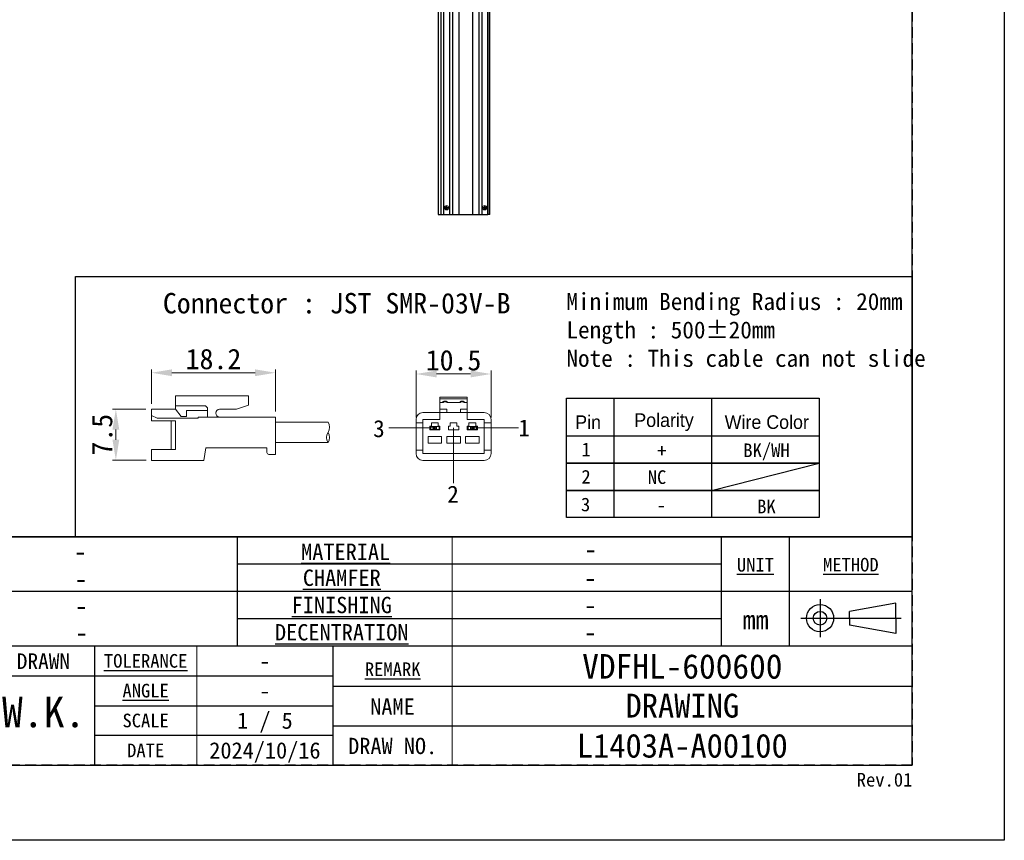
# Model space of a CAD drawing. Header units: millimetres. Extents: x 0 to 420, y 0 to 297.
# Tile 4 of 10: x 276 to 420, y 0 to 120. Entities that reach past the tile are written whole.
import ezdxf
from ezdxf.enums import TextEntityAlignment as Align

# ---------------------------------------------------------------- set-up
doc = ezdxf.new("R2010")
doc.units = ezdxf.units.MM
doc.header["$LTSCALE"] = 0.25
doc.linetypes.add('HIDDEN', pattern=[9.525, 6.35, -3.175])
for name, color, linetype, lineweight in [('BASE', 7, 'Continuous', 25), ('C-SIDE COVER', 7, 'Continuous', 25), ('CABLE 3P', 7, 'Continuous', 20), ('DIMENSION', 6, 'Continuous', 15), ('MXB7785', 7, 'Continuous', 20), ('TXT1', 5, 'Continuous', 20)]:
    doc.layers.add(name, color=color, linetype=linetype, lineweight=lineweight)
doc.layers.add('FORM', color=252, linetype='Continuous')
doc.layers.add('PAPER', color=254, linetype='Continuous', plot=False)
doc.styles.add('(TNK)aSS', font='txt', dxfattribs={"width": 0.75, "oblique": 15, "height": 3.5})
doc.styles.get("Standard").update_dxf_attribs({"font": 'arial.ttf'})
doc.styles.add('takachi1', font='msgothic.ttc', dxfattribs={"height": 2.5})
doc.styles.add('VS Standard', font='msgothic.ttc', dxfattribs={"height": 3})
doc.styles.add('VS Standard(小)', font='msgothic.ttc', dxfattribs={"height": 2.4})
doc.dimstyles.new('TMIZO', dxfattribs={"dimscale": 0, "dimtxt": 3.5, "dimasz": 3, "dimexe": 0.5, "dimexo": 0.8, "dimgap": 0.5, "dimtad": 3, "dimtoh": 1, "dimdec": 1, "dimrnd": 0.005, "dimdsep": 46, "dimtxsty": '(TNK)aSS', "dimcen": 0, "dimclrd": 5, "dimclre": 5, "dimclrt": 5, "dimaunit": 1, "dimadec": 0, "dimazin": 2, "dimtfac": 1, "dimtdec": 1, "dimtmove": 0, "dimatfit": 3, "dimfxl": 1, "dimtzin": 0, "dimlwd": -1, "dimlwe": -1, "dimarcsym": 0})

# ---------------------------------------------------------------- blocks, each defined once
blk = doc.blocks.new('表題欄金物用_ver3.0')
at = {"layer": 'FORM', "color": 0}
for p, q in [((-11, 44.5), (-191, 44.5)), ((-110, 28.49), (-110, 44.5)), ((-39, 28.49), (-39, 44.5)), ((-29, 28.49), (-29, 44.5)), ((-11, 28.5), (-11, 44.5)), ((-39, 40.5), (-110, 40.5)), ((-110, 28.49), (-110, 40.5)), ((-11, 28.5), (-11, 40.5)), ((-39, 36.5), (-191, 36.5)), ((-11, 36.5), (-191, 36.5)), ((-24.54, 35.38), (-24.54, 29.78)), ((-13.42, 34.8), (-20.21, 33.59)), ((-13.42, 32.58), (-13.42, 34.8)), ((-20.21, 32.58), (-20.21, 33.59)), ((-39, 32.5), (-110, 32.5)), ((-27.34, 32.58), (-12.62, 32.58)), ((-20.21, 32.58), (-20.21, 31.57)), ((-13.42, 32.58), (-13.42, 30.35)), ((-13.42, 30.35), (-20.21, 31.57)), ((-11, 28.5), (-191, 28.5)), ((-131, 28.5), (-131, 11)), ((-96, 11), (-96, 28.5)), ((-11, 11), (-11, 28.5)), ((-191, 24.12), (-96, 24.12)), ((-131, 24.12), (-96, 24.12)), ((-96, 22.6), (-11, 22.6)), ((-131, 19.75), (-96, 19.75)), ((-96, 16.8), (-11, 16.8)), ((-96, 15.38), (-131, 15.38)), ((-191, 11), (-11, 11))]:
    blk.add_line(p, q, dxfattribs=at)
at = {"layer": 'FORM', "color": 0, "linetype": 'Continuous', "lineweight": 9}
for p, q in [((-78.5, 11), (-78.5, 44.5)), ((-116, 11), (-116, 28.5))]:
    blk.add_line(p, q, dxfattribs=at)
at = {"layer": 'FORM', "color": 0, "linetype": 'HIDDEN', "lineweight": 9}
blk.add_line((-78.5, 11), (-78.5, 28.5), dxfattribs=at)
at = {"layer": 'FORM', "color": 0}
for radius in [2, 1]:
    blk.add_circle((-24.54, 32.58), radius, dxfattribs=at)
at = {"layer": 'FORM', "color": 0, "attachment_point": 5}
for s, insert, char_height, width, style in [('{\\LMATERIAL}', (-94.15, 42.33), 2.4, 36.5, 'VS Standard(小)'), ('{\\LUNIT}', (-34.02, 40.41), 2, 20, 'VS Standard'), ('{\\LMETHOD}', (-20.02, 40.42), 2, 20, 'VS Standard'), ('{\\LCHAMFER}', (-94.72, 38.5), 2.4, 35, 'VS Standard(小)'), ('{\\LFINISHING}', (-94.72, 34.5), 2.4, 35, 'VS Standard(小)'), ('mm', (-34, 32.35), 2.8, 20, 'VS Standard'), ('{\\LDECENTRATION}', (-94.72, 30.5), 2.4, 35, 'VS Standard(小)'), ('{\\fＭＳ ゴシック|b0|i0|c128|p49;DRAWN}', (-138.5, 26.28), 2.3, 15, 'VS Standard'), ('{\\W1;\\LTOLERANCE}', (-123.5, 26.31), 2, 20, 'VS Standard(小)'), ('{\\LANGLE}', (-123.5, 21.94), 2, 14.9784, 'VS Standard(小)'), ('{\\fＭＳ ゴシック|b0|i0|c128|p49;NAME}', (-87.28, 19.61), 2.4, 15, 'VS Standard(小)'), ('SCALE', (-123.5, 17.56), 2, 15, 'VS Standard(小)'), ('{\\fＭＳ ゴシック|b0|i0|c128|p49;DRAW NO.}', (-87.25, 13.82), 2.4, 15, 'VS Standard(小)'), ('{\\fＭＳ ゴシック|b0|i0|c128|p49;DATE}', (-123.5, 13.19), 2, 15, 'VS Standard(小)')]:
    blk.add_mtext(s, dxfattribs=dict(at, insert=insert, char_height=char_height, width=width, style=style))
at = {"layer": 'FORM', "color": 0, "insert": (-87.25, 25.1), "char_height": 2, "width": 16, "attachment_point": 5, "line_spacing_factor": 0.8, "style": 'VS Standard'}
blk.add_mtext('\\pxsm0.9;{\\LREMARK}', dxfattribs=at)
at = {"layer": 'FORM', "color": 0}
for tag, height, style, p in [('処理(英語)', 2.8, 'VS Standard', (-133.24, 42.37)), ('材料', 2.8, 'VS Standard', (-58.21, 42.72)), ('処理(日本語)', 2.8, 'VS Standard', (-133.24, 38.37)), ('一般面取', 2.8, 'VS Standard', (-58.25, 38.53)), ('処理接点(英語)', 2.8, 'VS Standard', (-132.94, 34.42)), ('仕上', 2.8, 'VS Standard', (-58.25, 34.53)), ('処理接点(日本語)', 2.8, 'VS Standard', (-133, 30.5)), ('偏芯', 2.8, 'VS Standard', (-58.25, 30.53)), ('一般公差', 2.4, 'VS Standard(小)', (-106, 26.31)), ('適用（機種名）', 3.6, 'VS Standard', (-44.78, 25.6)), ('角度', 2.4, 'VS Standard(小)', (-106, 21.94)), ('NAME', 3.5, 'VS Standard', (-44.75, 19.65)), ('SCALE', 2.4, 'VS Standard(小)', (-106, 17.56)), ('DRAW_NO.', 3.5, 'VS Standard', (-44.75, 13.82)), ('DATE', 2.4, 'VS Standard(小)', (-106, 13.19))]:
    blk.add_attdef(tag, text='', height=height, dxfattribs=dict(at, style=style)).set_placement(p, align=Align.MIDDLE_CENTER)
at = {"layer": 'FORM', "color": 0, "style": 'VS Standard'}
for tag, p in [('APPROVED', (-182.5, 15.06)), ('CHECKED', (-167.5, 15.18)), ('DESIGNED', (-152.5, 15.09)), ('DRAWN', (-137.5, 15.23))]:
    blk.add_attdef(tag, text='', height=4.5, dxfattribs=at).set_placement(p, align=Align.BOTTOM_CENTER)
blk = doc.blocks.new('*D3')
at = {"layer": 'Defpoints', "color": 0}
for p in [(344.68, 68.41), (333.68, 61.24), (344.68, 61.24)]:
    blk.add_point(p, dxfattribs=at)
at = {"layer": 'DIMENSION', "color": 0}
for p, q in [((333.68, 62.04), (333.68, 68.91)), ((336.68, 68.41), (341.68, 68.41)), ((344.68, 62.04), (344.68, 68.91))]:
    blk.add_line(p, q, dxfattribs=at)
for points in [[(336.68, 68.91), (336.68, 67.91), (333.68, 68.41)], [(341.68, 67.91), (341.68, 68.91), (344.68, 68.41)]]:
    blk.add_solid(points, dxfattribs=at)
at = {"layer": 'DIMENSION', "color": 0, "insert": (339.18, 70.41), "char_height": 3, "attachment_point": 5, "style": 'VS Standard'}
blk.add_mtext('10.5', dxfattribs=at)
blk = doc.blocks.new('*D4')
at = {"layer": 'Defpoints', "color": 0}
for p in [(294.85, 63.25), (289.63, 55.76), (294.87, 55.76)]:
    blk.add_point(p, dxfattribs=at)
at = {"layer": 'DIMENSION', "color": 0}
for p, q in [((294.05, 63.25), (289.13, 63.25)), ((289.63, 60.25), (289.63, 58.76)), ((294.07, 55.76), (289.13, 55.76))]:
    blk.add_line(p, q, dxfattribs=at)
for points in [[(290.13, 60.25), (289.13, 60.25), (289.63, 63.25)], [(289.13, 58.76), (290.13, 58.76), (289.63, 55.76)]]:
    blk.add_solid(points, dxfattribs=at)
at = {"layer": 'DIMENSION', "color": 0, "insert": (287.63, 59.5), "char_height": 3, "attachment_point": 5, "rotation": 90, "style": 'VS Standard'}
blk.add_mtext('7.5', dxfattribs=at)
blk = doc.blocks.new('*D5')
at = {"layer": 'Defpoints', "color": 0}
for p in [(313.06, 68.59), (294.85, 63.23), (313.06, 62.11)]:
    blk.add_point(p, dxfattribs=at)
at = {"layer": 'DIMENSION', "color": 0}
for p, q in [((294.85, 64.03), (294.85, 69.09)), ((297.85, 68.59), (310.06, 68.59)), ((313.06, 62.91), (313.06, 69.09))]:
    blk.add_line(p, q, dxfattribs=at)
for points in [[(297.85, 69.09), (297.85, 68.09), (294.85, 68.59)], [(310.06, 68.09), (310.06, 69.09), (313.06, 68.59)]]:
    blk.add_solid(points, dxfattribs=at)
at = {"layer": 'DIMENSION', "color": 0, "insert": (303.95, 70.59), "char_height": 3, "attachment_point": 5, "style": 'VS Standard'}
blk.add_mtext('18.2', dxfattribs=at)

msp = doc.modelspace()

# ---------------------------------------------------------------- linework, layer by layer
msp.add_line((131.5, 11), (406.5, 11))
at = {"layer": 'BASE'}
for p, q in [((344.5078, 91.8074), (344.5078, 205.1806)), ((344.2078, 91.8074), (344.2078, 201.3562)), ((344.2078, 201.3562), (344.2078, 91.8074)), ((344.5078, 91.8074), (344.2078, 91.8074))]:
    msp.add_line(p, q, dxfattribs=at)
at = {"layer": 'C-SIDE COVER'}
for p, q in [((336.9078, 214.7074), (336.9078, 91.8074)), ((337.3078, 214.7074), (337.3078, 91.8074)), ((337.7078, 214.7074), (337.7078, 91.8074)), ((338.6078, 214.7074), (338.6078, 91.8074)), ((339.0078, 214.7074), (339.0078, 91.8074)), ((339.9578, 214.7074), (339.9578, 91.8074)), ((341.9578, 214.7074), (341.9578, 91.8074)), ((343.3078, 205.2261), (343.3078, 91.8074)), ((342.9078, 204.5074), (342.9078, 91.8074)), ((336.9078, 91.8074), (337.3078, 91.8074)), ((337.3078, 91.8074), (337.7078, 91.8074)), ((337.7078, 91.8074), (338.6078, 91.8074)), ((338.6078, 91.8074), (339.0078, 91.8074)), ((339.0078, 91.8074), (339.9578, 91.8074)), ((339.9578, 91.8074), (341.9578, 91.8074)), ((341.9578, 91.8074), (342.9078, 91.8074)), ((342.9078, 91.8074), (343.3078, 91.8074)), ((343.3078, 91.8074), (344.2078, 91.8074))]:
    msp.add_line(p, q, dxfattribs=at)
at = {"layer": 'CABLE 3P'}
for p, q in [((298.3742, 65.2286), (309.0742, 65.2286)), ((298.3742, 63.2286), (298.3742, 65.2286)), ((298.3742, 65.2286), (309.0742, 65.2286)), ((298.3742, 63.2286), (298.3742, 65.2286)), ((309.0742, 63.8332), (309.0742, 65.2286)), ((298.3742, 63.7579), (302.6074, 63.7579)), ((298.3742, 63.7579), (302.6074, 63.7579)), ((309.0742, 63.8332), (307.3459, 63.2286)), ((309.0742, 63.8332), (307.3459, 63.2286)), ((341.1842, 64.9881), (337.1842, 64.9881)), ((337.1842, 64.9881), (337.1842, 64.7589)), ((341.1842, 64.7589), (337.1842, 64.7589)), ((337.1842, 64.7589), (337.1842, 64.2381)), ((337.6842, 64.2381), (337.1842, 64.2381)), ((337.1842, 64.2381), (337.1842, 63.2381)), ((337.5842, 64.2381), (337.5842, 64.2472)), ((337.7842, 64.4381), (337.6842, 64.3381)), ((337.6842, 64.3381), (337.6842, 64.2381)), ((338.1842, 64.3381), (337.6842, 64.3381)), ((337.7842, 64.4472), (337.7842, 64.4381)), ((337.7842, 64.4472), (338.0842, 64.4472)), ((337.7842, 64.4381), (338.0842, 64.4381)), ((338.0842, 64.4472), (338.0842, 64.4381)), ((338.0842, 64.4381), (338.1842, 64.3381)), ((338.1842, 64.3381), (338.1842, 64.2381)), ((340.1842, 64.2381), (338.1842, 64.2381)), ((338.2842, 64.2472), (338.2842, 64.2381)), ((340.0842, 64.2381), (340.0842, 64.2472)), ((340.2842, 64.4381), (340.1842, 64.3381)), ((340.1842, 64.3381), (340.1842, 64.2381)), ((340.6842, 64.3381), (340.1842, 64.3381)), ((340.2842, 64.4472), (340.2842, 64.4381)), ((340.2842, 64.4472), (340.5842, 64.4472)), ((340.2842, 64.4381), (340.5842, 64.4381)), ((340.5842, 64.4472), (340.5842, 64.4381)), ((340.5842, 64.4381), (340.6842, 64.3381)), ((340.6842, 64.3381), (340.6842, 64.2381)), ((341.1842, 64.2381), (340.6842, 64.2381)), ((340.7842, 64.2472), (340.7842, 64.2381)), ((341.1842, 64.9881), (341.1842, 64.7589)), ((341.1842, 64.7589), (341.1842, 64.2381)), ((341.1842, 64.2381), (341.1842, 63.2381)), ((294.851, 61.5416), (294.851, 63.2286)), ((294.851, 63.2286), (298.3742, 63.2286)), ((294.851, 61.5416), (294.851, 63.2286)), ((294.851, 63.2286), (298.3742, 63.2286)), ((295.6899, 61.9515), (294.851, 62.3427)), ((295.6899, 61.9515), (294.851, 62.3427)), ((299.2077, 62.1759), (298.3742, 63.2286)), ((299.2077, 62.1759), (298.3742, 63.2286)), ((299.2077, 62.1759), (299.9722, 62.1759)), ((299.2077, 62.1759), (299.9722, 62.1759)), ((299.9722, 62.1759), (299.9722, 63.0478)), ((299.9722, 63.0478), (303.0974, 63.0478)), ((299.9722, 62.1759), (299.9722, 63.0478)), ((299.9722, 63.0478), (303.0974, 63.0478)), ((303.0974, 62.1005), (303.0974, 63.2545)), ((303.0974, 62.1005), (303.0974, 63.2545)), ((304.8476, 63.2286), (307.3459, 63.2286)), ((304.8476, 63.2286), (307.3459, 63.2286)), ((334.6842, 62.7381), (337.1842, 62.7381)), ((338.1842, 63.2381), (337.1842, 63.2381)), ((337.1842, 63.2381), (337.1842, 62.7381)), ((337.1842, 62.7381), (337.1842, 61.7381)), ((338.1842, 62.7381), (337.1842, 62.7381)), ((338.1842, 63.2381), (338.1842, 62.7381)), ((340.1842, 62.7381), (338.1842, 62.7381)), ((341.1842, 63.2381), (340.1842, 63.2381)), ((340.1842, 63.2381), (340.1842, 62.7381)), ((341.1842, 62.7381), (340.1842, 62.7381)), ((341.1842, 63.2381), (341.1842, 62.7381)), ((341.1842, 61.7381), (341.1842, 62.7381)), ((341.1842, 62.7381), (343.6842, 62.7381)), ((294.851, 61.5416), (298.3742, 61.5416)), ((294.851, 61.5416), (298.3742, 61.5416)), ((295.6899, 61.9515), (301.711, 61.9515)), ((295.6899, 61.9515), (301.711, 61.9515)), ((297.7218, 57.3496), (297.7218, 61.5416)), ((297.7218, 57.3496), (297.7218, 61.5416)), ((298.3742, 57.3496), (298.3742, 61.5416)), ((298.3742, 57.3496), (298.3742, 61.5416)), ((304.8476, 62.1005), (301.711, 62.1005)), ((301.711, 61.9515), (301.711, 62.1005)), ((304.8476, 62.1005), (301.711, 62.1005)), ((301.711, 61.9515), (301.711, 62.1005)), ((304.8476, 62.1005), (313.051, 62.1005)), ((304.8476, 62.1005), (313.051, 62.1005)), ((313.051, 56.6005), (313.051, 62.1005)), ((313.051, 56.6005), (313.051, 62.1005)), ((320.7651, 61.3505), (313.051, 61.3505)), ((333.6842, 61.7381), (333.6842, 61.2381)), ((334.6842, 61.2381), (333.6842, 61.2381)), ((333.6842, 61.2381), (333.6842, 57.2381)), ((334.6842, 61.7381), (334.6842, 61.2381)), ((337.1842, 61.7381), (334.6842, 61.7381)), ((334.6842, 61.2381), (334.6842, 57.2381)), ((335.9342, 60.7381), (335.6842, 60.7381)), ((335.6842, 60.7381), (335.6842, 60.2381)), ((335.8092, 60.2881), (335.8092, 60.6881)), ((335.8092, 60.6881), (336.2842, 60.6881)), ((336.9342, 61.2381), (335.9342, 61.2381)), ((335.9342, 61.2381), (335.9342, 60.7381)), ((336.2842, 60.6881), (336.1842, 60.5881)), ((336.2842, 60.6881), (336.4342, 60.6881)), ((336.4342, 60.6881), (336.4342, 60.6644)), ((336.4342, 60.6881), (336.5842, 60.6881)), ((336.6842, 60.5881), (336.5842, 60.6881)), ((336.5842, 60.6881), (337.0592, 60.6881)), ((336.9342, 60.7381), (336.9342, 61.2381)), ((337.1842, 60.7381), (336.9342, 60.7381)), ((337.0592, 60.6881), (337.0592, 60.2881)), ((337.1842, 60.2381), (337.1842, 60.7381)), ((338.4342, 60.7381), (338.4342, 60.2381)), ((338.6842, 60.7381), (338.4342, 60.7381)), ((338.6842, 61.2381), (338.6842, 60.7381)), ((339.6842, 61.2381), (338.6842, 61.2381)), ((339.6842, 60.7381), (339.6842, 61.2381)), ((339.9342, 60.7381), (339.6842, 60.7381)), ((339.9342, 60.2381), (339.9342, 60.7381)), ((343.6842, 61.7381), (341.1842, 61.7381)), ((341.4342, 60.7381), (341.1842, 60.7381)), ((341.1842, 60.7381), (341.1842, 60.2381)), ((341.3092, 60.2881), (341.3092, 60.6881)), ((341.3092, 60.6881), (341.7842, 60.6881)), ((342.4342, 61.2381), (341.4342, 61.2381)), ((341.4342, 61.2381), (341.4342, 60.7381)), ((341.7842, 60.6881), (341.6842, 60.5881)), ((341.7842, 60.6881), (341.9342, 60.6881)), ((341.9342, 60.6881), (341.9342, 60.6644)), ((341.9342, 60.6881), (342.0842, 60.6881)), ((342.1842, 60.5881), (342.0842, 60.6881)), ((342.0842, 60.6881), (342.5592, 60.6881)), ((342.4342, 60.7381), (342.4342, 61.2381)), ((342.6842, 60.7381), (342.4342, 60.7381)), ((342.5592, 60.6881), (342.5592, 60.2881)), ((342.6842, 60.2381), (342.6842, 60.7381)), ((343.6842, 61.2381), (343.6842, 61.7381)), ((344.6842, 61.2381), (343.6842, 61.2381)), ((343.6842, 57.2381), (343.6842, 61.2381)), ((344.6842, 61.7381), (344.6842, 61.2381)), ((344.6842, 57.2381), (344.6842, 61.2381)), ((335.6842, 60.2381), (337.1842, 60.2381)), ((336.2842, 60.2881), (335.8092, 60.2881)), ((336.3842, 60.5881), (336.1842, 60.5881)), ((336.1842, 60.3881), (336.1842, 60.5881)), ((336.1842, 60.3881), (336.3842, 60.3881)), ((336.1842, 60.3881), (336.2842, 60.2881)), ((336.4342, 60.2881), (336.2842, 60.2881)), ((336.4342, 60.6644), (336.3842, 60.5881)), ((336.3842, 60.5881), (336.3842, 60.3881)), ((336.3842, 60.3881), (336.4342, 60.3118)), ((336.4842, 60.5881), (336.4342, 60.6644)), ((336.4342, 60.3118), (336.4842, 60.3881)), ((336.4342, 60.3118), (336.4342, 60.2881)), ((336.5842, 60.2881), (336.4342, 60.2881)), ((336.4842, 60.3881), (336.4842, 60.5881)), ((336.6842, 60.5881), (336.4842, 60.5881)), ((336.4842, 60.3881), (336.6842, 60.3881)), ((336.5842, 60.2881), (336.6842, 60.3881)), ((337.0592, 60.2881), (336.5842, 60.2881)), ((336.6842, 60.5881), (336.6842, 60.3881)), ((338.4342, 60.2381), (339.9342, 60.2381)), ((341.1842, 60.2381), (342.6842, 60.2381)), ((341.7842, 60.2881), (341.3092, 60.2881)), ((341.8842, 60.5881), (341.6842, 60.5881)), ((341.6842, 60.3881), (341.6842, 60.5881)), ((341.6842, 60.3881), (341.8842, 60.3881)), ((341.6842, 60.3881), (341.7842, 60.2881)), ((341.9342, 60.2881), (341.7842, 60.2881)), ((341.9342, 60.6644), (341.8842, 60.5881)), ((341.8842, 60.5881), (341.8842, 60.3881)), ((341.8842, 60.3881), (341.9342, 60.3118)), ((341.9842, 60.5881), (341.9342, 60.6644)), ((341.9342, 60.3118), (341.9842, 60.3881)), ((341.9342, 60.3118), (341.9342, 60.2881)), ((342.0842, 60.2881), (341.9342, 60.2881)), ((341.9842, 60.3881), (341.9842, 60.5881)), ((342.1842, 60.5881), (341.9842, 60.5881)), ((341.9842, 60.3881), (342.1842, 60.3881)), ((342.0842, 60.2881), (342.1842, 60.3881)), ((342.5592, 60.2881), (342.0842, 60.2881)), ((342.1842, 60.5881), (342.1842, 60.3881)), ((320.7651, 58.3505), (313.051, 58.3505)), ((337.4342, 59.2381), (335.4342, 59.2381)), ((335.4342, 59.2381), (335.4342, 58.2381)), ((335.4342, 58.2381), (337.4342, 58.2381)), ((337.4342, 58.2381), (337.4342, 59.2381)), ((340.1842, 59.2381), (338.1842, 59.2381)), ((338.1842, 59.2381), (338.1842, 58.2381)), ((338.1842, 58.2381), (340.1842, 58.2381)), ((340.1842, 58.2381), (340.1842, 59.2381)), ((340.9342, 59.2381), (340.9342, 58.2381)), ((342.9342, 59.2381), (340.9342, 59.2381)), ((340.9342, 58.2381), (342.9342, 58.2381)), ((342.9342, 58.2381), (342.9342, 59.2381)), ((294.851, 55.7286), (294.851, 57.3496)), ((294.851, 57.3496), (298.3742, 57.3496)), ((294.851, 55.7286), (294.851, 57.3496)), ((294.851, 57.3496), (298.3742, 57.3496)), ((302.851, 57.6005), (302.551, 55.7286)), ((302.851, 57.6005), (311.7959, 57.6005)), ((302.851, 57.6005), (311.7959, 57.6005)), ((311.7959, 56.9005), (311.7959, 57.6005)), ((311.7959, 56.9005), (311.7959, 57.6005)), ((312.0959, 56.6005), (313.051, 56.6005)), ((312.0959, 56.6005), (313.051, 56.6005)), ((333.6842, 57.2381), (334.6842, 57.2381)), ((333.6842, 57.2381), (333.6842, 56.7381)), ((334.6842, 57.2381), (334.6842, 56.7381)), ((334.6842, 56.7381), (343.6842, 56.7381)), ((343.6842, 57.2381), (344.6842, 57.2381)), ((343.6842, 56.7381), (343.6842, 57.2381)), ((344.6842, 57.2381), (344.6842, 56.7381)), ((294.851, 55.7286), (302.551, 55.7286)), ((294.851, 55.7286), (302.551, 55.7286)), ((334.6842, 55.7381), (343.6842, 55.7381))]:
    msp.add_line(p, q, dxfattribs=at)
for centre, radius, start, end in [((302.5939, 63.2545), 0.5035, 0, 91.535232), ((302.5939, 63.2545), 0.5035, 0, 91.535232), ((337.7842, 64.2472), 0.2, 90, 180), ((337.5886, 64.3428), 0.0958, 267.402573, 357.142919), ((338.0842, 64.2472), 0.2, 0, 90), ((338.2799, 64.3428), 0.0958, 182.857163, 272.597478), ((340.2842, 64.2472), 0.2, 90, 180), ((340.0886, 64.3428), 0.0958, 267.402651, 357.142841), ((340.5842, 64.2472), 0.2, 0, 90), ((340.7799, 64.3428), 0.0958, 182.857274, 272.597233), ((304.8476, 62.6646), 0.5641, 90, 270), ((304.8476, 62.6646), 0.5641, 90, 270), ((334.6842, 61.7381), 1, 90, 180), ((343.6842, 61.7381), 1, 0, 90), ((319.5651, 60.6005), 1.4151, 327.994617, 32.005383), ((321.9651, 59.1005), 1.4151, 147.994617, 212.005383), ((319.5651, 59.1005), 1.4151, 327.994617, 32.005383), ((312.0959, 56.9005), 0.3, 180, 270), ((312.0959, 56.9005), 0.3, 180, 270), ((334.6842, 56.7381), 1, 180, 270), ((343.6842, 56.7381), 1, 270, 0)]:
    msp.add_arc(centre, radius, start, end, dxfattribs=at)
at = {"layer": 'DIMENSION'}
for p, q in [((336.3144, 60.4881), (329.6761, 60.4881)), ((339.1569, 60.5211), (339.1569, 52.4052)), ((348.6881, 60.4881), (342.0498, 60.4881))]:
    msp.add_line(p, q, dxfattribs=at)
at = {"layer": 'FORM'}
for p, q in [((406.5, 44.5), (406.5, 286)), ((355.7445, 64.8645), (392.8359, 64.8645)), ((355.7445, 59.3383), (355.7445, 64.8645)), ((362.6812, 64.8645), (362.6812, 47.3383)), ((377.0331, 64.8645), (377.0331, 47.3383)), ((392.8359, 64.8645), (392.8359, 47.3383)), ((377.0331, 51.3383), (392.8359, 55.3383)), ((226.5, 44.5), (406.5, 44.5))]:
    msp.add_line(p, q, dxfattribs=at)
at = {"layer": 'FORM', "linetype": 'HIDDEN'}
msp.add_lwpolyline([(13.5, 286), (406.5, 286), (406.5, 11), (13.5, 11)], close=True, dxfattribs=at)
at = {"layer": 'FORM'}
msp.add_lwpolyline([(283.6918, 82.708), (406.5, 82.708), (406.5, 44.5), (283.6918, 44.5)], close=True, dxfattribs=at)
for points in [[(392.8359, 55.3383), (355.7445, 55.3383), (355.7445, 59.3383), (392.8359, 59.3383)], [(392.8359, 51.3383), (355.7445, 51.3383), (355.7445, 55.3383), (392.8359, 55.3383)], [(392.8359, 47.3383), (355.7445, 47.3383), (355.7445, 51.3383), (392.8359, 51.3383)]]:
    msp.add_lwpolyline(points, dxfattribs=at)
at = {"layer": 'MXB7785'}
for p, q in [((337.9578, 92.7574), (337.9578, 92.8574)), ((337.9578, 92.8574), (338.1078, 92.8574)), ((337.9871, 92.8281), (337.9578, 92.8574)), ((337.9871, 92.7866), (337.9578, 92.7574)), ((338.1078, 92.7574), (337.9578, 92.7574)), ((337.9871, 92.7866), (337.9871, 92.8281)), ((337.9871, 92.8281), (338.1371, 92.8281)), ((338.1371, 92.7866), (337.9871, 92.7866)), ((338.1078, 92.8574), (338.1078, 93.0074)), ((338.1078, 93.0074), (338.1371, 92.9781)), ((338.1078, 93.0074), (338.2078, 93.0074)), ((338.1371, 92.8281), (338.1078, 92.8574)), ((338.1371, 92.7866), (338.1078, 92.7574)), ((338.1078, 92.6074), (338.1078, 92.7574)), ((338.1371, 92.6366), (338.1078, 92.6074)), ((338.2078, 92.6074), (338.1078, 92.6074)), ((338.1371, 92.8281), (338.1371, 92.9781)), ((338.1371, 92.9781), (338.1786, 92.9781)), ((338.1371, 92.6366), (338.1371, 92.7866)), ((338.1786, 92.6366), (338.1371, 92.6366)), ((338.1786, 92.9781), (338.2078, 93.0074)), ((338.1786, 92.9781), (338.1786, 92.8281)), ((338.1786, 92.8281), (338.2078, 92.8574)), ((338.1786, 92.8281), (338.3286, 92.8281)), ((338.3286, 92.7866), (338.1786, 92.7866)), ((338.1786, 92.7866), (338.2078, 92.7574)), ((338.1786, 92.7866), (338.1786, 92.6366)), ((338.1786, 92.6366), (338.2078, 92.6074)), ((338.2078, 93.0074), (338.2078, 92.8574)), ((338.2078, 92.8574), (338.3578, 92.8574)), ((338.2078, 92.7574), (338.2078, 92.6074)), ((338.3578, 92.7574), (338.2078, 92.7574)), ((338.3286, 92.8281), (338.3578, 92.8574)), ((338.3286, 92.8281), (338.3286, 92.7866)), ((338.3286, 92.7866), (338.3578, 92.7574)), ((338.3578, 92.8574), (338.3578, 92.7574)), ((343.5578, 92.7574), (343.5578, 92.8574)), ((343.5578, 92.8574), (343.7078, 92.8574)), ((343.5871, 92.8281), (343.5578, 92.8574)), ((343.5871, 92.7866), (343.5578, 92.7574)), ((343.7078, 92.7574), (343.5578, 92.7574)), ((343.5871, 92.7866), (343.5871, 92.8281)), ((343.5871, 92.8281), (343.7371, 92.8281)), ((343.7371, 92.7866), (343.5871, 92.7866)), ((343.7078, 92.8574), (343.7078, 93.0074)), ((343.7078, 93.0074), (343.7371, 92.9781)), ((343.7078, 93.0074), (343.8078, 93.0074)), ((343.7371, 92.8281), (343.7078, 92.8574)), ((343.7371, 92.7866), (343.7078, 92.7574)), ((343.7078, 92.6074), (343.7078, 92.7574)), ((343.7371, 92.6366), (343.7078, 92.6074)), ((343.8078, 92.6074), (343.7078, 92.6074)), ((343.7371, 92.8281), (343.7371, 92.9781)), ((343.7371, 92.9781), (343.7786, 92.9781)), ((343.7371, 92.6366), (343.7371, 92.7866)), ((343.7786, 92.6366), (343.7371, 92.6366)), ((343.7786, 92.9781), (343.8078, 93.0074)), ((343.7786, 92.9781), (343.7786, 92.8281)), ((343.7786, 92.8281), (343.8078, 92.8574)), ((343.7786, 92.8281), (343.9286, 92.8281)), ((343.9286, 92.7866), (343.7786, 92.7866)), ((343.7786, 92.7866), (343.8078, 92.7574)), ((343.7786, 92.7866), (343.7786, 92.6366)), ((343.7786, 92.6366), (343.8078, 92.6074)), ((343.8078, 93.0074), (343.8078, 92.8574)), ((343.8078, 92.8574), (343.9578, 92.8574)), ((343.8078, 92.7574), (343.8078, 92.6074)), ((343.9578, 92.7574), (343.8078, 92.7574)), ((343.9286, 92.8281), (343.9578, 92.8574)), ((343.9286, 92.8281), (343.9286, 92.7866)), ((343.9286, 92.7866), (343.9578, 92.7574)), ((343.9578, 92.8574), (343.9578, 92.7574))]:
    msp.add_line(p, q, dxfattribs=at)
for centre in [(338.1578, 92.8074), (343.7578, 92.8074)]:
    msp.add_circle(centre, 0.32, dxfattribs=at)
for centre, start, end in [((338.1578, 92.8074), 0, 180), ((338.1578, 92.8074), 180, 0), ((343.7578, 92.8074), 0, 180), ((343.7578, 92.8074), 180, 0)]:
    msp.add_arc(centre, 0.3, start, end, dxfattribs=at)
at = {"layer": 'PAPER'}
msp.add_lwpolyline([(0, 297), (420, 297), (420, 0), (0, 0)], close=True, dxfattribs=at)

# ---------------------------------------------------------------- block references
ref = msp.add_blockref('表題欄金物用_ver3.0', (417.5, 0))
ref.add_attrib('処理(英語)', '-', dxfattribs={"layer": 'FORM', "color": 0, "height": 2.8, "style": 'VS Standard'}).set_placement((284.4134, 42.3698), align=Align.MIDDLE_CENTER)
ref.add_attrib('処理(日本語)', '-', dxfattribs={"layer": 'FORM', "color": 0, "height": 2.8, "style": 'VS Standard'}).set_placement((284.5047, 38.373), align=Align.MIDDLE_CENTER)
ref.add_attrib('処理接点(英語)', '-', dxfattribs={"layer": 'FORM', "color": 0, "height": 2.8, "style": 'VS Standard'}).set_placement((284.5626, 34.4188), align=Align.MIDDLE_CENTER)
ref.add_attrib('処理接点(日本語)', '-', dxfattribs={"layer": 'FORM', "color": 0, "height": 2.8, "style": 'VS Standard'}).set_placement((284.6264, 30.5), align=Align.MIDDLE_CENTER)
ref.add_attrib('材料', '-', dxfattribs={"layer": 'FORM', "color": 0, "height": 2.8, "style": 'VS Standard'}).set_placement((359.2888, 42.7156), align=Align.MIDDLE_CENTER)
ref.add_attrib('一般面取', '-', dxfattribs={"layer": 'FORM', "color": 0, "height": 2.8, "style": 'VS Standard'}).set_placement((359.2519, 38.5265), align=Align.MIDDLE_CENTER)
ref.add_attrib('仕上', '-', dxfattribs={"layer": 'FORM', "color": 0, "height": 2.8, "style": 'VS Standard'}).set_placement((359.2519, 34.5265), align=Align.MIDDLE_CENTER)
ref.add_attrib('偏芯', '-', dxfattribs={"layer": 'FORM', "color": 0, "height": 2.8, "style": 'VS Standard'}).set_placement((359.2519, 30.5265), align=Align.MIDDLE_CENTER)
ref.add_attrib('一般公差', '-', dxfattribs={"layer": 'FORM', "color": 0, "height": 2.4, "style": 'VS Standard(小)'}).set_placement((311.5, 26.3125), align=Align.MIDDLE_CENTER)
ref.add_attrib('角度', '-', dxfattribs={"layer": 'FORM', "color": 0, "height": 2.4, "style": 'VS Standard(小)'}).set_placement((311.5, 21.9375), align=Align.MIDDLE_CENTER)
ref.add_attrib('SCALE', '1 / 5', dxfattribs={"layer": 'FORM', "color": 0, "height": 2.4, "style": 'VS Standard(小)'}).set_placement((311.5, 17.5625), align=Align.MIDDLE_CENTER)
ref.add_attrib('DATE', '2024/10/16', dxfattribs={"layer": 'FORM', "color": 0, "height": 2.4, "style": 'VS Standard(小)'}).set_placement((311.5, 13.1875), align=Align.MIDDLE_CENTER)
ref.add_attrib('適用（機種名）', 'VDFHL-600600', dxfattribs={"layer": 'FORM', "color": 0, "height": 3.6, "style": 'VS Standard'}).set_placement((372.75, 25.5168), align=Align.MIDDLE_CENTER)
ref.add_attrib('NAME', 'DRAWING', dxfattribs={"layer": 'FORM', "color": 0, "height": 3.5, "style": 'VS Standard'}).set_placement((372.75, 19.7539), align=Align.MIDDLE_CENTER)
ref.add_attrib('DRAW_NO.', 'L1403A-A00100', dxfattribs={"layer": 'FORM', "color": 0, "height": 3.5, "style": 'VS Standard'}).set_placement((372.75, 13.8776), align=Align.MIDDLE_CENTER)
ref.add_attrib('DRAWN', 'W.K.', dxfattribs={"layer": 'FORM', "color": 0, "height": 4.5, "style": 'VS Standard'}).set_placement((279.0401, 15.235), align=Align.BOTTOM_CENTER)

# ---------------------------------------------------------------- texts
at = {"layer": 'DIMENSION', "style": 'takachi1'}
for s, p in [('3', (327.3825, 59.1471)), ('1', (348.6881, 59.2499)), ('2', (338.2512, 49.5275))]:
    msp.add_text(s, height=2.5, dxfattribs=at).set_placement(p)
at = {"layer": 'FORM', "insert": (398.3463, 9.8834), "char_height": 2, "attachment_point": 1, "style": 'VS Standard'}
msp.add_mtext_dynamic_manual_height_columns('Rev.01', width=8.153668, gutter_width=15, heights=[-2], dxfattribs=at)
at = {"layer": 'TXT1', "style": 'takachi1'}
msp.add_text('NC', height=2, dxfattribs=at).set_placement((367.6796, 52.279))
at = {"layer": 'TXT1', "attachment_point": 1, "style": 'VS Standard'}
for s, insert, char_height, width in [('Connector : JST SMR-03V-B', (296.5299, 80.2957), 3, 49.429299), ('Minimum Bending Radius : 20mm\\PLength : 500%%p20mm\\PNote : This cable can not slide', (355.7445, 80.2957), 2.5, 61.656869)]:
    msp.add_mtext(s, dxfattribs=dict(at, insert=insert, char_height=char_height, width=width))
at = {"layer": 'TXT1', "char_height": 2, "attachment_point": 5}
for s, insert, width in [('\\fMS PGothic|b0|i0|c128|p50;Pin', (358.9244, 61.3383), 8), ('\\fMS PGothic|b0|i0|c128|p50;Polarity', (370.0663, 61.3383), 28), ('\\fMS PGothic|b0|i0|c128|p50;Wire Color', (385.1448, 61.3383), 32), ('\\fＭＳ ゴシック|b0|i0;1', (358.6275, 57.3383), 8), ('\\fMS Gothic|b0|i0|c128|p49;+', (369.7466, 57.1414), 28), ('\\fMS Gothic|b0|i0|c128|p49;BK/WH', (385.1019, 56.9705), 32), ('\\fＭＳ ゴシック|b0|i0;2', (358.6275, 53.3383), 8), ('\\fＭＳ ゴシック|b0|i0;3\\P', (358.5559, 49.2535), 8), ('\\fMS Gothic|b0|i0|c128|p49;BK', (385.1019, 48.9705), 32), ('\\fMS Gothic|b0|i0|c128|p49;-', (369.6584, 49.1928), 28)]:
    msp.add_mtext(s, dxfattribs=dict(at, insert=insert, width=width))

# ---------------------------------------------------------------- dimensions: what is measured, and where the dimension line sits
at = {"layer": 'DIMENSION'}
dim = msp.add_linear_dim(base=(313.0551, 68.5866), p1=(294.8527, 63.2314), p2=(313.0551, 62.1057), dimstyle='TMIZO', override={"dimscale": 1, "dimtoh": 0, "dimtxsty": 'VS Standard', "dimclrd": 0, "dimclre": 0, "dimclrt": 0}, dxfattribs=at)
dim.commit()
dim.dimension.update_dxf_attribs({"geometry": '*D5', "text_midpoint": (303.9539, 70.5872)})
dim = msp.add_linear_dim(base=(344.684, 68.4118), p1=(333.6779, 61.2403), p2=(344.684, 61.2413), text='10.5', dimstyle='TMIZO', override={"dimscale": 1, "dimtoh": 0, "dimtxsty": 'VS Standard', "dimclrd": 0, "dimclre": 0, "dimclrt": 0}, dxfattribs=at)
dim.commit()
dim.dimension.update_dxf_attribs({"geometry": '*D3', "text_midpoint": (339.1809, 70.4123)})
dim = msp.add_linear_dim(base=(289.6295, 55.7582), p1=(294.8484, 63.2509), p2=(294.8721, 55.7582), angle=90, dimstyle='TMIZO', override={"dimscale": 1, "dimtoh": 0, "dimtxsty": 'VS Standard', "dimclrd": 0, "dimclre": 0, "dimclrt": 0}, dxfattribs=at)
dim.commit()
dim.dimension.update_dxf_attribs({"geometry": '*D4', "text_midpoint": (287.6289, 59.5046)})

doc.saveas('drawing.dxf')
